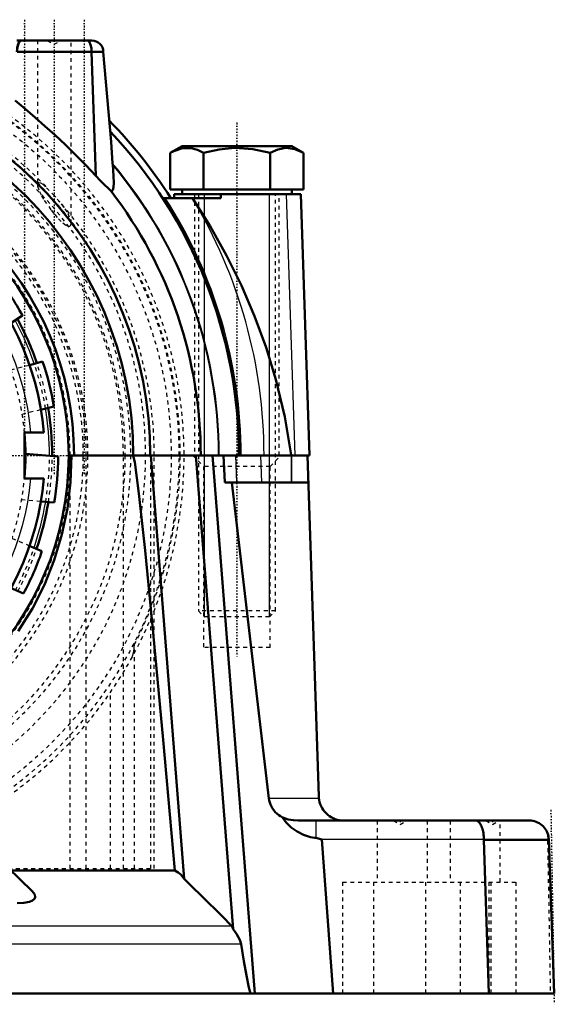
# Model space of a CAD drawing. Header units: millimetres. Extents: x -205 to 205, y -143 to 177.
# Tile 3 of 3: x 66 to 205, y -143 to 113. Entities that reach past the tile are written whole.
import ezdxf

# ---------------------------------------------------------------- set-up
doc = ezdxf.new("R2010")
doc.units = ezdxf.units.MM
doc.linetypes.add('Center', pattern=[1.5, 0.45, -0.5, 0.05, -0.5])
doc.linetypes.add('Dashed', pattern=[2, 1, -1])
for name, color, linetype, lineweight in [('2d ConnectionPoints', 7, 'Continuous', 50), ('AM_0', 7, 'Continuous', 50), ('AM_4', 3, 'Continuous', 25), ('AM_5', 3, 'Continuous', 25), ('AM_7', 7, 'Center', 25), ('AM_9', 6, 'Dashed', 25)]:
    doc.layers.add(name, color=color, linetype=linetype, lineweight=lineweight)

# ---------------------------------------------------------------- blocks, each defined once
blk = doc.blocks.new('1_SKF_MBL_24_0_in_SKFSNL5246201224KH3024_2')
at = {"layer": 'AM_0'}
for p, q in [((66.71, 36.42), (63.66, 34.43)), ((68.52, 23.54), (71.97, 24.42)), ((74.92, 12.78), (71.41, 11.89)), ((67.5, 0.43), (76, -0.28)), ((75.01, -12.24), (71.44, -11.94)), ((68.5, -23.5), (71.79, -24.94)), ((66.97, -35.93), (63.64, -34.47))]:
    blk.add_line(p, q, dxfattribs=at)
for radius, start, end in [(76, 28.6298, 37.686), (76, 9.6825, 18.7386), (67.5, 355.0801, 4.9199), (76, 350.7351, 359.7912), (76, 331.7877, 340.8439)]:
    blk.add_arc((0, 0), radius, start, end, dxfattribs=at)
at = {"layer": 'AM_9'}
for p, q in [((63.7, 22.32), (68.52, 23.54)), ((71.41, 11.89), (66.65, 10.69)), ((71.44, -11.94), (66.51, -11.53)), ((63.98, -21.51), (68.5, -23.5))]:
    blk.add_line(p, q, dxfattribs=at)
for start, end in [(4.9199, 84.9003), (274.9199, 355.0801)]:
    blk.add_arc((0, 0), 67.5, start, end, dxfattribs=at)
blk = doc.blocks.new('2_SKF_KML_24_0_in_SKFSNL5246201224KH3024_2')
at = {"layer": 'AM_0'}
for p, q in [((72.25, 6), (67.25, 6)), ((67.25, 6), (67.25, -6)), ((67.25, -6), (72.25, -6))]:
    blk.add_line(p, q, dxfattribs=at)
for start, end in [(4.7471, 85.2529), (274.7471, 355.2529)]:
    blk.add_arc((0, 0), 72.5, start, end, dxfattribs=at)
at = {"layer": 'AM_4'}
for start, end in [(4.9765, 85.0235), (274.9765, 355.0235)]:
    blk.add_arc((0, 0), 69.17, start, end, dxfattribs=at)
at = {"layer": 'AM_9'}
for start, end in [(4.9199, 85.0801), (274.9199, 355.0801)]:
    blk.add_arc((0, 0), 67.5, start, end, dxfattribs=at)
blk = doc.blocks.new('4_FRB_22_215_location_rng_1_0_in_SKFSNL5246201224KH3024_2')
at = {"layer": 'AM_7'}
blk.add_line((-114.19, 0), (114.19, 0), dxfattribs=at)
at = {"layer": 'AM_9'}
for radius in [108.75, 98.75]:
    blk.add_arc((0, 0), radius, 180, 120, dxfattribs=at)
blk = doc.blocks.new('6_1224_KM_simple_0_in_SKFSNL5246201224KH3024_2')
at = {"layer": 'AM_0'}
for start, end in [(18.8362, 28.5304), (360, 9.5807), (340.942, 350.6325)]:
    blk.add_arc((0, 0), 74.45, start, end, dxfattribs=at)
at = {"layer": 'AM_4'}
for start, end in [(18.8804, 28.4868), (360, 9.5368), (340.9849, 350.5914)]:
    blk.add_arc((0, 0), 73.75, start, end, dxfattribs=at)
at = {"layer": 'AM_9'}
for radius in [105.4, 94.81, 93.37]:
    blk.add_circle((0, 0), radius, dxfattribs=at)
for radius, start, end in [(73.75, 9.5368, 18.8804), (74.45, 9.5807, 18.8362), (73.75, 350.5914, 0), (74.45, 350.6325, 359.886), (73.75, 331.6416, 340.9849), (74.45, 331.6854, 340.942)]:
    blk.add_arc((0, 0), radius, start, end, dxfattribs=at)
blk = doc.blocks.new('8_M_20x110_20x110_001_1_0_in_SKFSNL5246201224KH3024_2')
at = {"layer": 'AM_0'}
for p, q in [((108.25, 80.5), (105.18, 78.73)), ((136.75, 80.5), (108.25, 80.5)), ((139.82, 78.73), (136.75, 80.5)), ((105.18, 78.73), (105.18, 69.25)), ((113.84, 78.73), (113.84, 69.25)), ((131.16, 78.73), (131.16, 69.25)), ((139.82, 78.73), (139.82, 69.25)), ((105.18, 69.25), (139.82, 69.25)), ((108.25, 69.25), (108.25, 68)), ((136.75, 68), (136.75, 69.25))]:
    blk.add_line(p, q, dxfattribs=at)
for points in [[(113.84, 78.73), (112.23, 79.52), (110.57, 79.98), (108.36, 79.97), (106.13, 79.23), (105.18, 78.73)], [(131.16, 78.73), (126.62, 79.75), (121.88, 80.06), (117.86, 79.66), (113.84, 78.73)], [(139.82, 78.73), (137.55, 79.75), (135.18, 80.06), (133.17, 79.66), (131.16, 78.73)]]:
    blk.add_lwpolyline(points, dxfattribs=at)
at = {"layer": 'AM_5'}
for p, q in [((114.03, -42), (114.03, 68)), ((130.97, -42), (130.97, 68))]:
    blk.add_line(p, q, dxfattribs=at)
at = {"layer": 'AM_9'}
for p, q in [((112.5, 68), (112.5, -40.47)), ((132.5, -40.47), (132.5, 68)), ((112.5, -40.47), (114.03, -42)), ((132.5, -40.47), (112.5, -40.47)), ((130.97, -42), (132.5, -40.47)), ((130.97, -42), (114.03, -42))]:
    blk.add_line(p, q, dxfattribs=at)
blk = doc.blocks.new('10_SNL_524_620_CAP_0_in_SKFSNL5246201224KH3024_2')
at = {"layer": 'AM_0'}
for p, q in [((84.75, 108), (65.25, 108)), ((65.3, 105), (84.7, 105)), ((84.7, 105), (85.8, 72.81)), ((87.75, 105), (84.71, 105)), ((84.71, 105), (85.81, 72.8)), ((89.79, 81.64), (87.75, 105)), ((89.79, 81.64), (90.18, 75.98)), ((90.21, 75.61), (90.18, 75.98)), ((85.8, 72.81), (85.81, 72.8)), ((110.94, 67), (103.47, 67)), ((106.22, 68), (106.22, 67)), ((106.22, 68), (139.09, 68)), ((111.06, 67), (118.3, 67)), ((118.3, 68), (118.3, 67)), ((139.09, 68), (141.35, 0)), ((78.75, 0), (123.27, 0)), ((141.35, 0), (124.33, 0))]:
    blk.add_line(p, q, dxfattribs=at)
for points in [[(66.47, 108), (66.1, 107.85), (65.75, 107.38), (65.49, 106.64), (65.33, 105.71), (65.3, 105)], [(84.7, 105), (84.64, 105.99), (84.45, 106.87), (84.15, 107.54), (83.79, 107.93), (83.53, 108)], [(85.8, 72.81), (83.26, 75.49), (80.64, 78.14), (77.9, 80.8), (75.11, 83.42), (72.58, 85.73), (70.04, 87.98), (67.44, 90.21), (64.86, 92.34)], [(89.78, 68.77), (90.03, 68.86), (90.21, 69.11), (90.37, 69.69), (90.46, 71.03), (90.43, 72.6), (90.33, 74.23), (90.21, 75.61)], [(89.78, 68.77), (88.99, 69.52), (88.07, 70.43), (86.97, 71.57), (85.81, 72.8)], [(110.94, 67), (115.57, 59.64), (119.83, 52.03), (123.69, 44.21), (127.11, 36.24), (130.09, 28.08), (132.62, 19.76), (134.93, 10.02), (136.6, 0.14), (136.62, 0)]]:
    blk.add_lwpolyline(points, dxfattribs=at)
for centre, radius, start, end in [((84.75, 105), 3, 360, 90), ((0, 0), 99.94, 0, 86.0936), ((0, 0), 95.54, 0, 180), ((0, 0), 124.79, 32.4727, 44.2981), ((0, 0), 123.01, 360, 43.2765), ((0, 0), 80.14, 0, 180), ((0, 0), 78.75, 0, 180), ((0, 0), 113.09, 0, 37.4524)]:
    blk.add_arc(centre, radius, start, end, dxfattribs=at)
for centre, major_axis, start_param, end_param in [((66.46, 105), (0, -3), 3.141593, 4.712389), ((83.54, 105), (0, 3), 4.712389, 6.283185)]:
    blk.add_ellipse(centre, major_axis=major_axis, ratio=0.390731, start_param=start_param, end_param=end_param, dxfattribs=at)
at = {"layer": 'AM_4'}
blk.add_line((137.64, 0), (135.39, 68), dxfattribs=at)
for radius, start, end in [(117.92, 0, 40.1159), (117.71, 0, 39.9692), (123.27, 0, 32.9243), (123.59, 0, 32.8278), (129.55, 360, 31.1441)]:
    blk.add_arc((0, 0), radius, start, end, dxfattribs=at)
at = {"layer": 'AM_7'}
for p, q in [((67.24, 113.4), (67.24, -5.4)), ((75, 113.4), (75, -5.4)), ((82.76, 113.4), (82.76, -5.4))]:
    blk.add_line(p, q, dxfattribs=at)
at = {"layer": 'AM_9'}
for p, q in [((70.65, 108), (70.65, 70.33)), ((73.25, 108), (75, 106.99)), ((75, 106.99), (76.75, 108)), ((79.35, 60.42), (79.35, 108)), ((111.5, 68), (111.5, 0)), ((133.5, 0), (133.5, 68))]:
    blk.add_line(p, q, dxfattribs=at)
for points in [[(70.65, 70.36), (70.67, 70.07), (71.11, 68.71), (71.68, 67.57), (72.39, 66.38), (74.18, 63.86), (75.11, 62.71), (76.09, 61.61), (77.21, 60.53), (78.05, 59.9), (78.6, 59.65), (79.03, 59.65), (79.26, 59.89), (79.35, 60.41)], [(70.74, 70.82), (70.98, 71.01), (71.38, 70.93), (71.98, 70.56), (73, 69.68), (74.68, 67.94), (75.78, 66.71), (76.82, 65.46), (77.75, 64.21), (78.53, 62.99), (79.26, 61.14)], [(79.35, 60.41), (79.35, 60.52), (79.26, 61.14)]]:
    blk.add_lwpolyline(points, dxfattribs=at)
for radius, start, end in [(107.75, 0, 180), (107.5, 0, 180), (101, 43.8389, 180), (100.1, 45.034, 180), (92.97, 0, 180), (83.75, 0, 180), (83.32, 0, 180), (82.55, 0, 180), (79.1, 0, 180), (79.1, 0, 180), (100.1, 0, 45.0172), (101, 360, 40.9116)]:
    blk.add_arc((0, 0), radius, start, end, dxfattribs=at)
blk = doc.blocks.new('11_SNL_524_620_BASE_0_in_SKFSNL5246201224KH3024_2')
at = {"layer": 'AM_0'}
for p, q in [((78.75, 0), (79.47, 0)), ((95.48, 0), (95.49, -0.06)), ((108.79, -110.2), (100.12, 0)), ((121.52, -123.29), (111.82, 0)), ((127.19, -140), (116.17, 0)), ((119.03, 0), (119.39, -6.99)), ((124.33, 0), (123.27, 0)), ((143.79, -88.72), (140.85, 0)), ((141.08, -6.99), (119.39, -6.99)), ((130.79, -89.24), (121.17, -6.99)), ((143.83, -89.24), (143.79, -88.72)), ((198.6, -95), (138.47, -95)), ((53.38, -98.05), (69.26, -113.38)), ((144.58, -99.91), (143, -99.52)), ((144.58, -99.91), (147.52, -140)), ((186.72, -100), (186.72, -99.91)), ((203.6, -99.83), (205, -140)), ((186.72, -100), (188, -140)), ((203.6, -100), (186.72, -100)), ((106.39, -108), (63.69, -108)), ((205, -140), (-205, -140))]:
    blk.add_line(p, q, dxfattribs=at)
for points in [[(79.47, 0), (79.25, -6.93), (78.42, -13.81), (77, -20.6), (75, -27.24), (72.42, -33.68), (69.29, -39.86), (65.64, -45.75)], [(106.39, -108), (103.32, -73.96), (100.72, -46.13), (98.61, -24.71), (97.01, -9.88), (95.93, -1.74), (95.49, -0.06)], [(134.39, -94.2), (133.87, -93.9), (133.37, -93.57), (132.91, -93.19), (132.48, -92.78), (132.1, -92.34), (131.76, -91.87), (131.46, -91.37), (131.22, -90.85), (131.02, -90.31), (130.88, -89.76), (130.79, -89.24)], [(150.29, -95), (149.72, -94.98), (149.16, -94.9), (148.61, -94.78), (148.06, -94.61), (147.54, -94.39), (147.04, -94.13), (146.56, -93.82), (146.11, -93.48), (145.69, -93.1), (145.31, -92.68), (144.96, -92.23), (144.66, -91.75), (144.4, -91.25), (144.18, -90.72), (144.01, -90.18), (143.89, -89.63), (143.83, -89.24)], [(138.47, -95), (137.19, -94.94), (135.83, -94.7), (134.44, -94.21), (134.39, -94.2)], [(134.39, -94.2), (135.33, -95.48), (136.64, -96.79), (138.14, -97.88), (139.85, -98.72), (141.67, -99.29), (142.72, -99.48), (143, -99.52)], [(184.65, -95), (184.83, -95.02), (185.01, -95.08), (185.19, -95.17), (185.36, -95.3), (185.53, -95.47), (185.69, -95.67), (185.84, -95.9), (185.98, -96.17), (186.12, -96.46), (186.24, -96.79), (186.35, -97.13), (186.45, -97.5), (186.53, -97.89), (186.6, -98.29), (186.65, -98.71), (186.69, -99.13), (186.72, -99.56), (186.72, -99.91)], [(198.6, -95), (199.04, -95.02), (199.47, -95.08), (199.89, -95.17), (200.31, -95.3), (200.71, -95.47), (201.1, -95.67), (201.47, -95.9), (201.81, -96.17), (202.14, -96.46), (202.43, -96.79), (202.7, -97.13), (202.93, -97.5), (203.13, -97.89), (203.3, -98.29), (203.43, -98.71), (203.52, -99.13), (203.58, -99.56), (203.6, -99.83)], [(106.39, -108), (107.2, -108.48), (107.9, -109.07), (108.79, -110.2)], [(108.79, -110.2), (111.03, -112.38), (113.13, -114.43), (115.11, -116.37), (116.9, -118.13), (118.27, -119.49), (119.45, -120.68), (120.44, -121.71), (121.2, -122.51)], [(69.26, -113.38), (69.93, -114.26), (70.05, -114.9), (69.83, -115.4), (69.31, -115.83), (68.56, -116.14), (67.1, -116.43), (65.32, -116.52)], [(121.52, -123.29), (121.26, -122.6), (121.2, -122.51)], [(121.52, -123.29), (121.92, -123.85), (122.38, -124.52), (122.84, -125.25), (123.27, -126.08), (123.59, -127.13)], [(123.59, -127.13), (124.3, -131.55), (124.99, -135.34), (125.64, -138.47), (126, -140)]]:
    blk.add_lwpolyline(points, dxfattribs=at)
blk.add_arc((0, 0), 78.75, 180, 0, dxfattribs=at)
at = {"layer": 'AM_4'}
for p, q in [((122.48, -6.99), (122.24, 0)), ((128.94, -6.99), (128.7, 0)), ((136.71, -6.99), (136.66, 0)), ((136.81, -6.99), (136.77, 0)), ((143.83, -89.24), (130.79, -89.24)), ((143, -95), (143, -99.52)), ((186.72, -99.91), (144.58, -99.91)), ((121.2, -122.51), (-121.2, -122.51)), ((123.59, -127.13), (-123.59, -127.13))]:
    blk.add_line(p, q, dxfattribs=at)
at = {"layer": 'AM_7'}
for p, q in [((122.5, 86.62), (122.5, -52.5)), ((204.17, -92.2), (205.05, -142.82)), ((165, -94.95), (165, -96.06)), ((189, -94.95), (189, -96.06))]:
    blk.add_line(p, q, dxfattribs=at)
at = {"layer": 'AM_9'}
for p, q in [((79.1, -107.5), (79.1, 0)), ((83.32, -107.5), (83.32, 0)), ((92.97, -107.5), (92.97, 0)), ((100.1, -107.5), (100.1, 0)), ((101, -107.5), (101, 0)), ((111, 0), (113.85, -2.85)), ((131.15, -2.85), (134, 0)), ((113.85, -2.85), (113.85, -50)), ((131.15, -2.85), (113.85, -2.85)), ((131.15, -50), (131.15, -2.85)), ((95.82, -107.5), (95.82, -49.29)), ((131.15, -50), (113.85, -50)), ((89.63, -107.5), (89.63, -61.59)), ((159, -95), (159, -111)), ((163.25, -95), (165, -96.01)), ((165, -96.01), (166.75, -95)), ((172, -95), (172, -111)), ((178, -95), (178, -111)), ((187.25, -95), (189, -96.01)), ((189, -96.01), (190.75, -95)), ((191, -111), (191, -95)), ((203.27, -98.22), (204, -140)), ((-101, -107.5), (101, -107.5)), ((150, -111), (150, -140)), ((150, -111), (195.05, -111)), ((158, -111), (158, -140)), ((158.06, -111), (158.06, -140)), ((171.56, -111), (171.56, -140)), ((180.56, -111), (180.56, -140)), ((188.01, -111), (188.01, -140)), ((188.51, -111), (188.51, -140)), ((195.05, -111), (195.05, -140))]:
    blk.add_line(p, q, dxfattribs=at)
blk.add_lwpolyline([(94.94, -53.05), (95.3, -52.24), (95.57, -51.34), (95.74, -50.41), (95.81, -49.44), (95.82, -49.29)], dxfattribs=at)
for radius, start, end in [(107.5, 180, 360), (83.75, 180, 0), (82.55, 180, 0), (79.1, 180, 0), (79.1, 180, 0), (107.75, 332.7787, 360)]:
    blk.add_arc((0, 0), radius, start, end, dxfattribs=at)

msp = doc.modelspace()

# ---------------------------------------------------------------- linework, layer by layer
at = {"layer": '2d ConnectionPoints'}
msp.add_point((122.5, 68), dxfattribs=at)
msp.add_point((122.5, 68), dxfattribs=at)

# ---------------------------------------------------------------- block references
for name in ['4_FRB_22_215_location_rng_1_0_in_SKFSNL5246201224KH3024_2', '10_SNL_524_620_CAP_0_in_SKFSNL5246201224KH3024_2', '6_1224_KM_simple_0_in_SKFSNL5246201224KH3024_2', '11_SNL_524_620_BASE_0_in_SKFSNL5246201224KH3024_2', '8_M_20x110_20x110_001_1_0_in_SKFSNL5246201224KH3024_2', '1_SKF_MBL_24_0_in_SKFSNL5246201224KH3024_2', '2_SKF_KML_24_0_in_SKFSNL5246201224KH3024_2']:
    msp.add_blockref(name, (0, 0))

doc.saveas('drawing.dxf')
